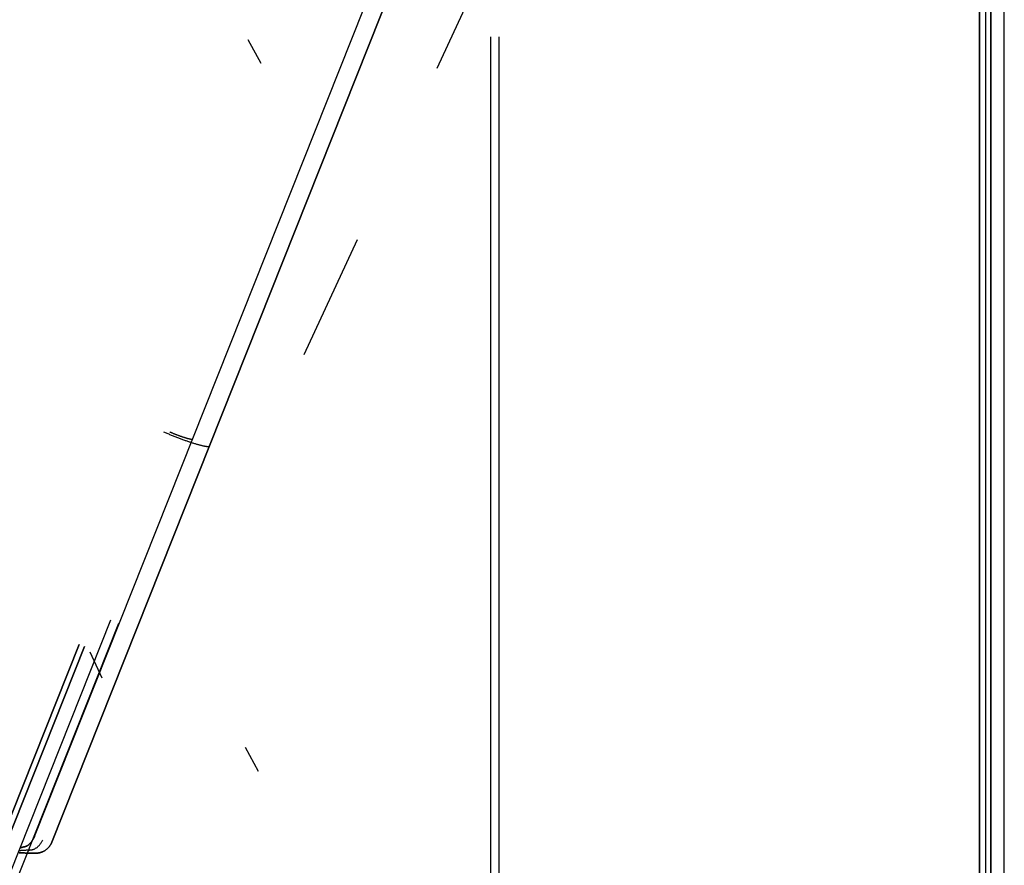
# Model space of a CAD drawing. Header units: millimetres. Extents: x -1030 to 192, y -442 to 180.
# Tile 220 of 256: x 103 to 181, y 16 to 82. Entities that reach past the tile are written whole.
import ezdxf

# ---------------------------------------------------------------- set-up
doc = ezdxf.new("R2010")
doc.units = ezdxf.units.MM
doc.header["$MEASUREMENT"] = 0
doc.layers.add('OVIDIO 120x60x72h', color=7, linetype='Continuous')

msp = doc.modelspace()

# ---------------------------------------------------------------- linework, layer by layer
at = {"layer": 'OVIDIO 120x60x72h', "extrusion": (-0.1089792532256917, -0.2028516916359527, 0.9731262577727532)}
for points in [[(85.13117587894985, 226.9616971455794), (85.13117587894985, 387.6175415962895)], [(85.13117587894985, 387.6175415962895), (85.13117587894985, 226.9616971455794)]]:
    msp.add_lwpolyline(points, dxfattribs=at)
at = {"layer": 'OVIDIO 120x60x72h', "extrusion": (-0.1089792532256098, -0.2028516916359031, 0.9731262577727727)}
msp.add_lwpolyline([(85.42664587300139, 387.617541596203), (85.42664587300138, 226.9616971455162)], dxfattribs=at)
at = {"layer": 'OVIDIO 120x60x72h', "extrusion": (-0.1089792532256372, -0.2028516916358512, 0.9731262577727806)}
for points in [[(85.72211586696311, 387.6175415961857), (85.72211586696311, 226.9616971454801)], [(85.72211586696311, 226.9616971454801), (85.72211586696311, 387.6175415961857)]]:
    msp.add_lwpolyline(points, dxfattribs=at)
at = {"layer": 'OVIDIO 120x60x72h'}
for points in [[(178.7709573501, 153.6748277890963), (178.7709573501, -131.0045974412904)], [(178.7709573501, -131.0045974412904), (178.7709573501, 153.6748277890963)], [(179.2575818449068, -131.0045974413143), (179.2575818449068, 153.6749763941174)], [(179.6653845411, 153.2952962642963), (179.6653845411, -131.0045974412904)], [(179.6653845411, -131.0045974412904), (179.6653845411, 153.2952962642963)], [(180.7174553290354, -131.0045974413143), (180.7174553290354, 153.6748277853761)], [(140.165384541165, -131.0045974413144), (140.165384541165, 81.01947738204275)], [(140.83620493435, -131.0045974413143), (140.83620493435, 81.0194773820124)]]:
    msp.add_lwpolyline(points, dxfattribs=at)
at = {"layer": 'OVIDIO 120x60x72h', "extrusion": (1, 0, 0)}
for points in [[(-131.0045974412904, 755.5783022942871), (153.6748277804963, 755.5783021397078)], [(153.6748277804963, 755.5783021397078), (-131.0045974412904, 755.5783022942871)]]:
    msp.add_lwpolyline(points, dxfattribs=at)
at = {"layer": 'OVIDIO 120x60x72h', "extrusion": (0.9999999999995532, -9.452204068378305e-07, 0)}
for points in [[(153.2954654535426, 754.6310890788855), (-131.0044282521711, 754.6316265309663)], [(-131.0044282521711, 754.6316265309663), (153.2954654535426, 754.6310890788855)]]:
    msp.add_lwpolyline(points, dxfattribs=at)
at = {"layer": 'OVIDIO 120x60x72h', "extrusion": (-0.02146384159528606, -0.04629577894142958, 0.9986971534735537)}
msp.add_lwpolyline([(90.27627017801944, 128.5992161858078), (90.27627017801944, 229.1122517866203)], dxfattribs=at)
at = {"layer": 'OVIDIO 120x60x72h', "extrusion": (0.04567751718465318, 0.1148807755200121, 0.9923285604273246)}
msp.add_lwpolyline([(-89.44022967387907, -73.72380227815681), (-89.44022967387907, 35.1919825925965)], dxfattribs=at)
at = {"layer": 'OVIDIO 120x60x72h', "extrusion": (0.04567751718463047, 0.1148807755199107, 0.9923285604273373)}
msp.add_lwpolyline([(-90.12765531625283, -73.72380227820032), (-90.12765531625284, 35.19097332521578)], dxfattribs=at)
at = {"layer": 'OVIDIO 120x60x72h', "extrusion": (0.04567751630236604, 0.1148807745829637, 0.9923285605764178)}
for points in [[(-87.8395287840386, 35.8447015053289), (-87.8395287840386, -71.01115125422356)], [(-87.8395287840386, -71.01115125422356), (-87.8395287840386, 35.8447015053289)]]:
    msp.add_lwpolyline(points, dxfattribs=at)
at = {"layer": 'OVIDIO 120x60x72h', "extrusion": (0.04567751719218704, 0.114880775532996, 0.9923285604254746)}
for points in [[(-88.29616630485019, -71.01115066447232), (-88.29616630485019, 35.84470204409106)], [(-88.29616630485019, 35.84470204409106), (-88.29616630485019, -71.01115066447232)]]:
    msp.add_lwpolyline(points, dxfattribs=at)
at = {"layer": 'OVIDIO 120x60x72h', "extrusion": (0.04567751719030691, 0.114880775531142, 0.9923285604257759)}
msp.add_lwpolyline([(-73.35760182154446, -57.26384489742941), (-73.35760182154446, -2.073504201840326)], dxfattribs=at)
at = {"layer": 'OVIDIO 120x60x72h', "extrusion": (0.04567751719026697, 0.1148807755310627, 0.9923285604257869)}
msp.add_lwpolyline([(-73.58594046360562, -57.04712662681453), (-73.58594046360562, -2.642990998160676)], dxfattribs=at)
at = {"layer": 'OVIDIO 120x60x72h', "extrusion": (-0.1089886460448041, -0.2028662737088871, 0.9731221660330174)}
msp.add_lwpolyline([(86.51843002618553, 313.5286917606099), (86.51843002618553, 303.9586917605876)], dxfattribs=at)
at = {"layer": 'OVIDIO 120x60x72h', "extrusion": (-0.1089949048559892, -0.2028759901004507, 0.9731194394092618)}
msp.add_lwpolyline([(83.29479904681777, 303.8660349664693), (83.29479904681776, 246.4849086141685)], dxfattribs=at)
at = {"layer": 'OVIDIO 120x60x72h', "extrusion": (0.2765064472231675, -0.1227553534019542, 0.953139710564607)}
msp.add_lwpolyline([(131.7654039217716, 131.6538753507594), (131.7654039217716, 133.1538755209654)], dxfattribs=at)
at = {"layer": 'OVIDIO 120x60x72h', "extrusion": (-0.1089886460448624, -0.20286627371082, 0.9731221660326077)}
msp.add_lwpolyline([(84.00807344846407, 246.4765006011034), (84.00807344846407, 303.8576269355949)], dxfattribs=at)
at = {"layer": 'OVIDIO 120x60x72h', "extrusion": (-0.1089886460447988, -0.2028662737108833, 0.9731221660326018)}
for points in [[(84.72101975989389, 303.8576269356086), (84.72101975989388, 246.4765006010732)], [(84.72101975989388, 246.4765006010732), (84.72101975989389, 303.8576269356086)]]:
    msp.add_lwpolyline(points, dxfattribs=at)
at = {"layer": 'OVIDIO 120x60x72h', "extrusion": (0.9840532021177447, 0.05870066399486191, -0.1679092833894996)}
msp.add_lwpolyline([(71.4977675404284, 753.4714177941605), (73.43635068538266, 748.0146596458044)], dxfattribs=at)
at = {"layer": 'OVIDIO 120x60x72h', "extrusion": (0.2760888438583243, -0.1226098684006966, 0.9532794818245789)}
msp.add_lwpolyline([(108.8413857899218, 134.3322462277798), (108.8413857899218, 161.3590673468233)], dxfattribs=at)
at = {"layer": 'OVIDIO 120x60x72h', "extrusion": (0.2760888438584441, -0.1226098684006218, 0.9532794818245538)}
msp.add_lwpolyline([(108.936327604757, 134.3322460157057), (108.936327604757, 161.8787282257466)], dxfattribs=at)
at = {"layer": 'OVIDIO 120x60x72h', "extrusion": (0.3666393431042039, 0.922112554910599, -0.123628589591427)}
msp.add_lwpolyline([(-87.8395281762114, 716.112260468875), (-87.91035171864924, 716.0905855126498), (-87.98188081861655, 716.0706144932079), (-88.0540541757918, 716.0523789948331), (-88.12680870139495, 716.0359076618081), (-88.20007969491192, 716.0212260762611), (-88.27380103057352, 716.0083566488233), (-88.34790535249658, 715.9973185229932), (-88.42232427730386, 715.9881274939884), (-88.49698860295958, 715.9807959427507), (-88.57182852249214, 715.9753327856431), (-88.64677384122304, 715.9717434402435), (-88.72175419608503, 715.9700298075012), (-88.79669927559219, 715.9701902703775), (-88.87153903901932, 715.9722197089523), (-88.94620393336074, 715.9761095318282), (-89.020625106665, 715.9818477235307), (-89.09473461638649, 715.989418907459), (-89.1684656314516, 715.9988044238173), (-89.24175262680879, 716.0099824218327), (-89.31453156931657, 716.0229279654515), (-89.38674009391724, 716.0376131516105), (-89.45831766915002, 716.0540072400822), (-89.52920575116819, 716.0720767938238), (-89.59934792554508, 716.0917858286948), (-89.66869003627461, 716.1130959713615), (-89.73718030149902, 716.135966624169), (-89.80476941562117, 716.160355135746), (-89.87141063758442, 716.1862169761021), (-89.93705986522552, 716.2135059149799), (-90.00167569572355, 716.2421742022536), (-90.06521947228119, 716.2721727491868), (-90.12765531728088, 716.3034513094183), (-90.18934619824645, 716.3361746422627), (-90.25063686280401, 716.3705428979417), (-90.31146557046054, 716.4065559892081), (-90.37176991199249, 716.4442108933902), (-90.43148697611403, 716.4835015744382), (-90.49055352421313, 716.524418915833), (-90.5489061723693, 716.5669506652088), (-90.60648157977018, 716.6110813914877), (-90.66321664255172, 716.6567924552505), (-90.71904869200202, 716.7040619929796), (-90.77391569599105, 716.7528649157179), (-90.82775646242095, 716.8031729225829), (-90.8805108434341, 716.8549545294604), (-90.93211993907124, 716.9081751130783), (-90.98252629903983, 716.9627969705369), (-91.0316741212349, 717.0187793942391), (-91.07950944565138, 717.0760787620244), (-91.1259803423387, 717.1346486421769), (-91.17103709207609, 717.1944399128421), (-91.21463235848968, 717.2554008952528), (-91.25672135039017, 717.3174775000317), (-91.29726197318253, 717.3806133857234), (-91.3362149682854, 717.4447501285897), (-91.37354403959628, 717.5098274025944), (-91.40921596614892, 717.5757831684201), (-91.44320070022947, 717.6425538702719), (-91.47547145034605, 717.7100746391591), (-91.50600474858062, 717.7782795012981), (-91.53478050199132, 717.8471015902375), (-91.56178202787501, 717.9164733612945), (-91.58699607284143, 717.9863268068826), (-91.61041281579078, 718.0565936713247)], dxfattribs=at)
at = {"layer": 'OVIDIO 120x60x72h', "extrusion": (0.3666393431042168, 0.9221125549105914, -0.1236285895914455)}
msp.add_lwpolyline([(-88.2961663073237, 717.5410647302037), (-88.33265139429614, 717.5299136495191), (-88.36943791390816, 717.5196862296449), (-88.40649064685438, 717.5103942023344), (-88.44377378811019, 717.5020475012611), (-88.48125106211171, 717.4946542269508), (-88.51888584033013, 717.4882206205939), (-88.55664126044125, 717.4827510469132), (-88.59448034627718, 717.4782479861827), (-88.63236612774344, 717.4747120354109), (-88.67026175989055, 717.4721419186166), (-88.70813064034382, 717.4705345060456), (-88.7459365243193, 717.4698848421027), (-88.78364363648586, 717.470186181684), (-88.82121677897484, 717.4714300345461), (-88.85862143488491, 717.473606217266), (-88.8958238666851, 717.4767029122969), (-88.93279120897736, 717.4807067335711), (-88.96949155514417, 717.4856027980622), (-89.0058940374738, 717.4913748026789), (-89.04196890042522, 717.4980051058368), (-89.07768756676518, 717.5054748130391), (-89.11302269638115, 717.5137638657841), (-89.14794823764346, 717.5228511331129), (-89.18243947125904, 717.5327145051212), (-89.21647304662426, 717.5433309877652), (-89.25002701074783, 717.5546767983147), (-89.28308082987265, 717.566727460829), (-89.3156154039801, 717.5794579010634), (-89.34761307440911, 717.5928425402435), (-89.37905762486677, 717.606855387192), (-89.40993427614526, 717.6214701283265), (-89.44022967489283, 717.6366602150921), (-89.4701741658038, 717.6525308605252), (-89.49998704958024, 717.6692086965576), (-89.52963895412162, 717.6866982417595), (-89.55909987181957, 717.7050027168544), (-89.58833922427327, 717.7241239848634), (-89.61732593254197, 717.7440624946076), (-89.64602849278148, 717.7648172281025), (-89.67441505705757, 717.7863856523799), (-89.70245351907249, 717.8087636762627), (-89.73011160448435, 717.8319456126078), (-89.75735696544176, 717.8559241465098), (-89.78415727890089, 717.880690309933), (-89.81048034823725, 717.9062334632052), (-89.83629420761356, 717.932541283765), (-89.86156722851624, 717.9595997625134), (-89.88626822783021, 717.9873932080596), (-89.91036657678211, 718.0159042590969), (-89.93383231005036, 718.0451139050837), (-89.95663623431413, 718.075001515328), (-89.97875003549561, 718.1055448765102), (-90.00014638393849, 718.1367202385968), (-90.02079903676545, 718.1685023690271), (-90.0406829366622, 718.2008646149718), (-90.05977430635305, 718.2337789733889), (-90.07805073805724, 718.267216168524), (-90.09549127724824, 718.3011457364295), (-90.11207650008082, 718.3355361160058), (-90.12778858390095, 718.3703547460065), (-90.14261137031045, 718.4055681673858), (-90.15653042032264, 718.4411421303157), (-90.1695330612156, 718.4770417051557), (-90.18160842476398, 718.5132313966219)], dxfattribs=at)
at = {"layer": 'OVIDIO 120x60x72h', "extrusion": (0.2760888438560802, -0.1226098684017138, 0.953279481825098)}
msp.add_lwpolyline([(103.9360575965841, 132.8322460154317), (103.9360575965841, 131.3322460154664)], dxfattribs=at)
at = {"layer": 'OVIDIO 120x60x72h', "extrusion": (-0.1089792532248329, -0.2028516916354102, 0.9731262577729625)}
for points in [[(82.11451621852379, 246.4638821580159), (82.11451621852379, 236.4717525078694)], [(83.29639619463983, 236.4717525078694), (83.29639619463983, 246.4638821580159)]]:
    msp.add_lwpolyline(points, dxfattribs=at)
at = {"layer": 'OVIDIO 120x60x72h', "extrusion": (-0.108979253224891, -0.2028516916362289, 0.9731262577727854)}
msp.add_lwpolyline([(82.7054562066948, 246.4638821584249), (82.7054562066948, 236.4717525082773)], dxfattribs=at)
at = {"layer": 'OVIDIO 120x60x72h', "extrusion": (0, 1, 0)}
for points in [[(-112.4564445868, 721.3620292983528), (-111.1148038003, 724.0453108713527)], [(-110.1555349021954, 720.2115744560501), (-108.8138941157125, 722.8948560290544)], [(-106.5129844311, 721.7444011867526), (-107.8546252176, 719.0611196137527)]]:
    msp.add_lwpolyline(points, dxfattribs=at)
at = {"layer": 'OVIDIO 120x60x72h', "extrusion": (0.2760888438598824, -0.122609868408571, 0.953279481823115)}
msp.add_lwpolyline([(76.09525469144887, 132.8322460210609), (76.09525469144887, 131.3322460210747)], dxfattribs=at)
at = {"layer": 'OVIDIO 120x60x72h', "extrusion": (0.9868237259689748, 0.05815167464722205, -0.1509878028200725)}
msp.add_lwpolyline([(25.99107671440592, 730.079693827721), (23.885657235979, 735.4742765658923)], dxfattribs=at)
at = {"layer": 'OVIDIO 120x60x72h', "extrusion": (-0.02146384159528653, -0.04629577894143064, 0.9986971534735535)}
msp.add_lwpolyline([(90.27627017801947, 103.6143720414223), (90.27627017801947, 113.6561129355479)], dxfattribs=at)
at = {"layer": 'OVIDIO 120x60x72h', "extrusion": (-0.1089886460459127, -0.2028662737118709, 0.9731221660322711)}
msp.add_lwpolyline([(86.518430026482, 246.3754357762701), (86.518430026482, 236.5854357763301)], dxfattribs=at)
at = {"layer": 'OVIDIO 120x60x72h', "extrusion": (-0.1089886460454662, -0.2028662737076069, 0.9731221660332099)}
msp.add_lwpolyline([(83.2951271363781, 236.4843709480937), (83.2951271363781, 228.4406546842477)], dxfattribs=at)
at = {"layer": 'OVIDIO 120x60x72h', "extrusion": (-0.1089886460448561, -0.2028662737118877, 0.9731221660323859)}
msp.add_lwpolyline([(84.00807344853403, 228.4406546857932), (84.00807344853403, 236.4843709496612)], dxfattribs=at)
at = {"layer": 'OVIDIO 120x60x72h', "extrusion": (-0.1089886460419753, -0.2028662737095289, 0.9731221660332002)}
for points in [[(84.72101976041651, 236.4843709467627), (84.72101976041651, 228.4406546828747)], [(84.72101976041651, 228.4406546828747), (84.72101976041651, 236.4843709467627)]]:
    msp.add_lwpolyline(points, dxfattribs=at)
at = {"layer": 'OVIDIO 120x60x72h', "extrusion": (0.2760888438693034, -0.1226098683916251, 0.9532794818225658)}
msp.add_lwpolyline([(66.39907303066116, 131.3322460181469), (66.39907303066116, 132.8322460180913)], dxfattribs=at)
at = {"layer": 'OVIDIO 120x60x72h', "extrusion": (0.9840532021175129, 0.05870066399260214, -0.1679092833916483)}
msp.add_lwpolyline([(15.69274246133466, 732.3981460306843), (17.63132560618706, 726.9413878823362)], dxfattribs=at)
at = {"layer": 'OVIDIO 120x60x72h', "extrusion": (0.2760888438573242, -0.1226098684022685, 0.9532794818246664)}
msp.add_lwpolyline([(62.49633474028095, 132.8322460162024), (62.49633474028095, 131.3322460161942)], dxfattribs=at)
at = {"layer": 'OVIDIO 120x60x72h', "extrusion": (0.315263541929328, 0.9259244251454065, -0.2080212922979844)}
msp.add_lwpolyline([(-93.93266581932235, 710.8574822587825), (-92.65006019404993, 711.6410972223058)], dxfattribs=at)
at = {"layer": 'OVIDIO 120x60x72h', "extrusion": (0.2760888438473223, -0.1226098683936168, 0.9532794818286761)}
for points in [[(58.59359644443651, 132.8322460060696), (58.59359644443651, 131.3322460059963)], [(58.59359644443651, 131.3322460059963), (58.59359644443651, 132.8322460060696)]]:
    msp.add_lwpolyline(points, dxfattribs=at)
at = {"layer": 'OVIDIO 120x60x72h', "extrusion": (0.1806448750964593, 0.9479354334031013, -0.2622705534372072)}
for points in [[(-98.263351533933, 700.9846982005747), (-99.14507766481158, 699.7712077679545)], [(-99.14507766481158, 699.7712077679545), (-98.263351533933, 700.9846982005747)]]:
    msp.add_lwpolyline(points, dxfattribs=at)
at = {"layer": 'OVIDIO 120x60x72h', "extrusion": (0.1806448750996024, 0.9479354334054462, -0.2622705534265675)}
msp.add_lwpolyline([(-99.14507766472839, 699.7712077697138), (-98.26335153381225, 700.9846982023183)], dxfattribs=at)
at = {"layer": 'OVIDIO 120x60x72h'}
for points in [[(104.1496544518, 17.85928984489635, 717.2062490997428), (143.6504104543, 117.2052649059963, 703.8868308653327), (143.9253899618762, 117.8968493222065, 703.7941094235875)], [(105.456500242, 17.27892524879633, 716.7531144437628), (144.9572562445, 116.6249003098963, 703.4336962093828), (145.2322357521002, 117.3164847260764, 703.3409747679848)], [(145.2322357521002, 117.3164847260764, 703.3409747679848), (144.9572562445, 116.6249003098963, 703.4336962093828), (105.456500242, 17.27892524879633, 716.7531144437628)], [(104.1496544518, 17.85928984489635, 717.2062490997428), (104.128947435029, 17.8187042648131, 717.1987245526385), (104.1082195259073, 17.77916697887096, 717.190274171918), (104.0874615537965, 17.74067154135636, 717.1809544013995), (104.0666643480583, 17.70321150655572, 717.1708216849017), (104.0458187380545, 17.66678042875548, 717.1599324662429), (104.0249155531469, 17.63137186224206, 717.1483431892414), (104.003945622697, 17.59697936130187, 717.1361102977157), (103.9828997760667, 17.56359648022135, 717.1232902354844), (103.9617702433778, 17.53121797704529, 717.1099365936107), (103.9405548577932, 17.49984342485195, 717.0960915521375), (103.919252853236, 17.46947360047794, 717.0817944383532), (103.8978634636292, 17.44010928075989, 717.0670845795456), (103.8763859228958, 17.41175124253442, 717.052001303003), (103.8548194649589, 17.38440026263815, 717.0365839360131), (103.8331633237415, 17.35805711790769, 717.0208718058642), (103.8114167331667, 17.33272258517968, 717.0049042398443), (103.7895793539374, 17.30839693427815, 716.9887183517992), (103.767652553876, 17.28507840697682, 716.9723424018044), (103.745638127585, 17.26276473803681, 716.9558024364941), (103.7235378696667, 17.24145366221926, 716.9391245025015), (103.7013535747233, 17.2211429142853, 716.9223346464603), (103.6790870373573, 17.20183022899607, 716.905458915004), (103.656740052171, 17.18351334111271, 716.8885233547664), (103.6343144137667, 17.16618998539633, 716.871554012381), (103.611814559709, 17.14985796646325, 716.8545768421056), (103.5892554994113, 17.13451536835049, 716.8376174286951), (103.5666548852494, 17.12016034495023, 716.8207012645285), (103.544030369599, 17.10679105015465, 716.8038538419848), (103.5213996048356, 17.09440563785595, 716.7871006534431), (103.498780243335, 17.08300226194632, 716.7704671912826), (103.4761899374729, 17.07257907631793, 716.7539789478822), (103.453646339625, 17.06313423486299, 716.737661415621), (103.4311637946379, 17.0546636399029, 716.7215364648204), (103.4087434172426, 17.04715418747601, 716.70561147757), (103.3863830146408, 17.04059052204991, 716.6898902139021), (103.3640803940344, 17.03495728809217, 716.6743764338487), (103.3418333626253, 17.03023913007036, 716.6590738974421), (103.3196397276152, 17.02642069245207, 716.6439863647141), (103.2974972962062, 17.02348661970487, 716.629117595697), (103.2754038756, 17.02142155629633, 716.6144713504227)], [(103.2754038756, 17.02142155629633, 716.6144713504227), (103.2974972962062, 17.02348661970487, 716.629117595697), (103.3196397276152, 17.02642069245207, 716.6439863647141), (103.3418333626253, 17.03023913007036, 716.6590738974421), (103.3640803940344, 17.03495728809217, 716.6743764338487), (103.3863830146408, 17.04059052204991, 716.6898902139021), (103.4087434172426, 17.04715418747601, 716.70561147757), (103.4311637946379, 17.0546636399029, 716.7215364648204), (103.453646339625, 17.06313423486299, 716.737661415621), (103.4761899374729, 17.07257907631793, 716.7539789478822), (103.498780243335, 17.08300226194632, 716.7704671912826), (103.5213996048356, 17.09440563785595, 716.7871006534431), (103.544030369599, 17.10679105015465, 716.8038538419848), (103.5666548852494, 17.12016034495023, 716.8207012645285), (103.5892554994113, 17.13451536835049, 716.8376174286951), (103.611814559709, 17.14985796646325, 716.8545768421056), (103.6343144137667, 17.16618998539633, 716.871554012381), (103.656740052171, 17.18351334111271, 716.8885233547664), (103.6790870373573, 17.20183022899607, 716.9054589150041), (103.7013535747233, 17.2211429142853, 716.9223346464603), (103.7235378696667, 17.24145366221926, 716.9391245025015), (103.745638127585, 17.26276473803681, 716.9558024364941), (103.767652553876, 17.28507840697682, 716.9723424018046), (103.7895793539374, 17.30839693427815, 716.9887183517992), (103.8114167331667, 17.33272258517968, 717.0049042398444), (103.8331633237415, 17.35805711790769, 717.0208718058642), (103.8548194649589, 17.38440026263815, 717.0365839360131), (103.8763859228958, 17.41175124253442, 717.052001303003), (103.8978634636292, 17.44010928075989, 717.0670845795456), (103.919252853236, 17.46947360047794, 717.0817944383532), (103.9405548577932, 17.49984342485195, 717.0960915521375), (103.9617702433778, 17.53121797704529, 717.1099365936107), (103.9828997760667, 17.56359648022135, 717.1232902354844), (104.003945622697, 17.59697936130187, 717.1361102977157), (104.0249155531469, 17.63137186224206, 717.1483431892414), (104.0458187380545, 17.66678042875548, 717.1599324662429), (104.0666643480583, 17.70321150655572, 717.1708216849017), (104.0874615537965, 17.74067154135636, 717.1809544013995), (104.1082195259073, 17.77916697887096, 717.190274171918), (104.128947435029, 17.8187042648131, 717.1987245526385), (104.1496544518, 17.85928984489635, 717.2062490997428)], [(103.6790331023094, 16.78236810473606, 716.0284593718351), (103.7023801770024, 16.78177400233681, 716.0450235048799), (103.7255595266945, 16.78168465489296, 716.0617405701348), (103.748569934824, 16.78209571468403, 716.0786002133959), (103.7714101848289, 16.78300283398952, 716.0955920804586), (103.7940790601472, 16.78440166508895, 716.1127058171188), (103.8165753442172, 16.78628786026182, 716.129931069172), (103.8388978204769, 16.78865707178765, 716.1472574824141), (103.8610452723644, 16.79150495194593, 716.1646747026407), (103.8830164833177, 16.79482715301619, 716.1821723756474), (103.9048102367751, 16.79861932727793, 716.1997401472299), (103.9264253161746, 16.80287712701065, 716.2173676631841), (103.9478605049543, 16.80759620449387, 716.2350445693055), (103.9901863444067, 16.81840080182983, 716.2705051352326), (104.031778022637, 16.8309983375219, 716.3060390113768), (104.0726258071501, 16.84535402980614, 716.3415633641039), (104.1127199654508, 16.86143309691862, 716.3769953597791), (104.1520507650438, 16.87920075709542, 716.412252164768), (104.1906084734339, 16.89862222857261, 716.4472509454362), (104.2283833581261, 16.91966272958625, 716.481908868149), (104.2653656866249, 16.94228747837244, 716.5161430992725), (104.3015457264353, 16.96646169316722, 716.5498708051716), (104.3369137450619, 16.99215059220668, 716.5830091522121), (104.3714647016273, 17.01931648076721, 716.6154787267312), (104.4052123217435, 17.04791001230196, 716.6472137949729), (104.4381750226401, 17.0778789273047, 716.6781520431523), (104.4703712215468, 17.10917096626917, 716.7082311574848), (104.5018193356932, 17.14173386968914, 716.7373888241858), (104.5325377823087, 17.17551537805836, 716.765562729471), (104.5625449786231, 17.21046323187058, 716.7926905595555), (104.5918593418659, 17.24652517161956, 716.8187100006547), (104.6204992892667, 17.28364893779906, 716.8435587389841), (104.6484832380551, 17.32178227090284, 716.8671744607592), (104.6758296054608, 17.36087291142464, 716.8894948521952), (104.7025568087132, 17.40086859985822, 716.9104575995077), (104.7286832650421, 17.44171707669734, 716.930000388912), (104.7542273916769, 17.48336608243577, 716.9480609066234), (104.7792076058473, 17.52576335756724, 716.9645768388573), (104.7914920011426, 17.54722626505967, 716.9722361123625), (104.8036423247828, 17.56885664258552, 716.9794858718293)], [(104.0819649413, 16.54372768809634, 715.4434599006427), (104.1313013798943, 16.53969271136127, 715.4798548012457), (104.1799425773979, 16.53703836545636, 715.5167291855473), (104.2279137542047, 16.53576903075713, 715.5540790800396), (104.2752401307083, 16.53588908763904, 715.5919005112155), (104.3219469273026, 16.5374029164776, 715.6301895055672), (104.3680593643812, 16.54031489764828, 715.6689420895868), (104.413602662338, 16.54462941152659, 715.708154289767), (104.4586020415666, 16.55035083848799, 715.7478221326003), (104.5030671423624, 16.55747899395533, 715.7879213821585), (104.5469452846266, 16.56599543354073, 715.8283467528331), (104.5901682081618, 16.57587714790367, 715.8689726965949), (104.6326676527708, 16.58710112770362, 715.9096736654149), (104.6743753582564, 16.59964436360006, 715.9503241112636), (104.7152230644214, 16.61348384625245, 715.9907984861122), (104.7551425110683, 16.62859656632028, 716.0309712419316), (104.794065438, 16.644959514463, 716.0707168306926), (104.8319376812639, 16.66254350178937, 716.1099205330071), (104.8687614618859, 16.68129462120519, 716.1485109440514), (104.9045530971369, 16.70115278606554, 716.1864274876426), (104.9393289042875, 16.7220579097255, 716.223609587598), (104.9731052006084, 16.74394990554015, 716.2599966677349), (105.0058983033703, 16.76676868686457, 716.2955281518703), (105.0377245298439, 16.79045416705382, 716.3301434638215), (105.0686001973, 16.814946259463, 716.3637820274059), (105.0985439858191, 16.84018689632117, 716.3963911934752), (105.1275840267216, 16.86612608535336, 716.4279500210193), (105.1557508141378, 16.8927158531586, 716.458445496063), (105.1830748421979, 16.91990822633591, 716.4878646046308), (105.2095866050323, 16.94765523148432, 716.5161943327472), (105.2353165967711, 16.97590889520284, 716.5434216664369), (105.2602953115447, 17.00462124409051, 716.5695335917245), (105.2845532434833, 17.03374430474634, 716.5945170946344), (105.3081212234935, 17.06323629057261, 716.618360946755), (105.3310314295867, 17.09308016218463, 716.6410610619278), (105.3533163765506, 17.12326506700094, 716.6626151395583), (105.3750085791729, 17.1537801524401, 716.6830208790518), (105.3961405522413, 17.18461456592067, 716.7022759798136), (105.4167448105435, 17.21575745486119, 716.7203781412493), (105.4368538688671, 17.24719796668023, 716.7373250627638), (105.456500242, 17.27892524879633, 716.7531144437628)], [(105.456500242, 17.27892524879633, 716.7531144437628), (105.4368538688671, 17.24719796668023, 716.7373250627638), (105.4167448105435, 17.21575745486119, 716.7203781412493), (105.3961405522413, 17.18461456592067, 716.7022759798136), (105.3750085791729, 17.1537801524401, 716.6830208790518), (105.3533163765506, 17.12326506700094, 716.6626151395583), (105.3310314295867, 17.09308016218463, 716.6410610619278), (105.3081212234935, 17.06323629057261, 716.618360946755), (105.2845532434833, 17.03374430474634, 716.5945170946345), (105.2602953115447, 17.00462124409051, 716.5695335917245), (105.2353165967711, 16.97590889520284, 716.543421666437), (105.2095866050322, 16.94765523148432, 716.5161943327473), (105.1830748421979, 16.91990822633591, 716.4878646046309), (105.1557508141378, 16.8927158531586, 716.4584454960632), (105.1275840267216, 16.86612608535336, 716.4279500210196), (105.0985439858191, 16.84018689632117, 716.3963911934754), (105.0686001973, 16.814946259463, 716.363782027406), (105.037724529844, 16.79045416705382, 716.3301434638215), (105.0058983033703, 16.76676868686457, 716.2955281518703), (104.9731052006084, 16.74394990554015, 716.2599966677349), (104.9393289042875, 16.7220579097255, 716.223609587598), (104.9045530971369, 16.70115278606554, 716.1864274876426), (104.868761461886, 16.68129462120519, 716.1485109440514), (104.8319376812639, 16.66254350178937, 716.1099205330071), (104.794065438, 16.644959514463, 716.0707168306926), (104.7551425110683, 16.62859656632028, 716.0309712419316), (104.7152230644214, 16.61348384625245, 715.9907984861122), (104.6743753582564, 16.59964436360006, 715.9503241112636), (104.6326676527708, 16.58710112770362, 715.9096736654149), (104.5901682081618, 16.57587714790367, 715.8689726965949), (104.5469452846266, 16.56599543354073, 715.8283467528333), (104.5030671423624, 16.55747899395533, 715.7879213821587), (104.4586020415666, 16.55035083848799, 715.7478221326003), (104.413602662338, 16.54462941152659, 715.708154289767), (104.3680593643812, 16.54031489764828, 715.6689420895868), (104.3219469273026, 16.5374029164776, 715.6301895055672), (104.2752401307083, 16.53588908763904, 715.5919005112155), (104.2279137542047, 16.53576903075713, 715.5540790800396), (104.1799425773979, 16.53703836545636, 715.5167291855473), (104.1313013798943, 16.53969271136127, 715.4798548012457), (104.0819649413, 16.54372768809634, 715.4434599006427)], [(104.0819649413, 16.54372768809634, 715.4434599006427), (104.0292330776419, 16.54172774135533, 715.4087514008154), (103.9758501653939, 16.5401128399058, 715.3750262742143), (103.9218368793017, 16.53887705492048, 715.3422966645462), (103.8672138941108, 16.5380144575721, 715.3105747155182), (103.812001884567, 16.53751911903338, 715.2798725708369), (103.7562215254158, 16.53738511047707, 715.2502023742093), (103.6998934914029, 16.53760650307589, 715.2215762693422), (103.643038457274, 16.53817736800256, 715.1940063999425), (103.5856770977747, 16.53909177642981, 715.167504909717), (103.5278300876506, 16.54034379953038, 715.1420839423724), (103.4695181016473, 16.541927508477, 715.1177556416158), (103.4107618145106, 16.54383697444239, 715.094532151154), (103.351581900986, 16.54606626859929, 715.0724256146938), (103.2919990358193, 16.54860946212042, 715.0514481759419), (103.232033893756, 16.55146062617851, 715.0316119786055), (103.1717071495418, 16.5546138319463, 715.0129291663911), (103.1110400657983, 16.55806255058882, 714.9954106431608), (103.0500562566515, 16.56179785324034, 714.979062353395), (102.9887799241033, 16.56581021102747, 714.9638890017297), (102.9272352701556, 16.57009009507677, 714.9498952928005)], [(102.9272352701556, 16.57009009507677, 714.9498952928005), (102.9887799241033, 16.56581021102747, 714.9638890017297), (103.0500562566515, 16.56179785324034, 714.979062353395), (103.1110400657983, 16.55806255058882, 714.9954106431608), (103.1717071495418, 16.5546138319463, 715.0129291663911), (103.232033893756, 16.55146062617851, 715.0316119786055), (103.2919990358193, 16.54860946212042, 715.0514481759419), (103.351581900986, 16.54606626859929, 715.0724256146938), (103.4107618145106, 16.54383697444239, 715.094532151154), (103.4695181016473, 16.541927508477, 715.1177556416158), (103.5278300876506, 16.54034379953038, 715.1420839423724), (103.5856770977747, 16.53909177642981, 715.167504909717), (103.643038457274, 16.53817736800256, 715.1940063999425), (103.6998934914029, 16.53760650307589, 715.2215762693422), (103.7562215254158, 16.53738511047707, 715.2502023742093), (103.812001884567, 16.53751911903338, 715.2798725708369), (103.8672138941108, 16.5380144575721, 715.3105747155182), (103.9218368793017, 16.53887705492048, 715.3422966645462), (103.9758501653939, 16.5401128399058, 715.3750262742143), (104.0292330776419, 16.54172774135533, 715.4087514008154), (104.0819649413, 16.54372768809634, 715.4434599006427)], [(103.6803656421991, 16.78157889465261, 716.02652471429), (103.6183981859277, 16.77363168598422, 715.9885138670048), (103.5553301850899, 16.7663630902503, 715.9523007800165), (103.4912189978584, 16.75975176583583, 715.9178963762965), (103.4261219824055, 16.75377637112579, 715.8853115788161), (103.3600964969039, 16.74841556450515, 715.8545573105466), (103.293199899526, 16.74364800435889, 715.8256444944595), (103.2254895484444, 16.73945234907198, 715.798584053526), (103.1570228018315, 16.73580725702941, 715.7733869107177), (103.0878570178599, 16.73269138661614, 715.7500639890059), (103.0180495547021, 16.73008339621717, 715.7286262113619), (102.9476577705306, 16.72796194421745, 715.709084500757)], [(102.9673902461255, 16.94181120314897, 716.4742371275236), (102.9994084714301, 16.9489805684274, 716.4859011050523), (103.0311835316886, 16.95631850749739, 716.498105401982), (103.0627052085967, 16.96382777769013, 716.510844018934), (103.0939632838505, 16.97151113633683, 716.5241109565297), (103.1249475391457, 16.97937134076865, 716.5379002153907), (103.1556477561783, 16.98741114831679, 716.5522057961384), (103.1860537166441, 16.99563331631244, 716.567021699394), (103.2161552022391, 17.00404060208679, 716.582341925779), (103.2459419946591, 17.01263576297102, 716.5981604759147), (103.2754038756, 17.02142155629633, 716.6144713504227)], [(103.2754038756, 17.02142155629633, 716.6144713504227), (103.2459419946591, 17.01263576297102, 716.5981604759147), (103.2161552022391, 17.00404060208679, 716.582341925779), (103.1860537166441, 16.99563331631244, 716.567021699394), (103.1556477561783, 16.98741114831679, 716.5522057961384), (103.1249475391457, 16.97937134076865, 716.5379002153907), (103.0939632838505, 16.97151113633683, 716.5241109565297), (103.0627052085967, 16.96382777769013, 716.510844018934), (103.0311835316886, 16.95631850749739, 716.498105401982), (102.9994084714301, 16.9489805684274, 716.4859011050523), (102.9673902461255, 16.94181120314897, 716.4742371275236)]]:
    msp.add_polyline3d(points, dxfattribs=at)

doc.saveas('drawing.dxf')
